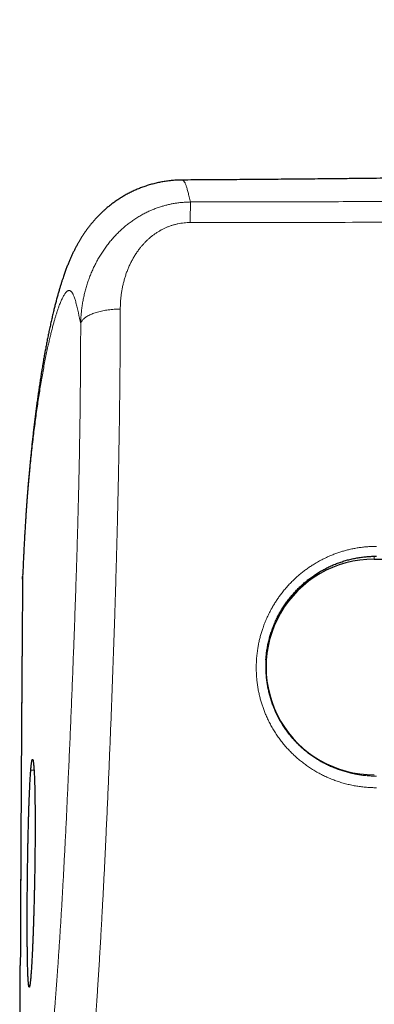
# Model space of a CAD drawing. Header units: millimetres. Extents: x 8 to 769, y 12 to 448.
# Tile 26 of 53: x 291 to 309, y 396 to 448. Entities that reach past the tile are written whole.
import ezdxf

# ---------------------------------------------------------------- set-up
doc = ezdxf.new("R2010")
doc.units = ezdxf.units.MM

msp = doc.modelspace()

# ---------------------------------------------------------------- linework, layer by layer
at = {"color": 252, "linetype": 'Continuous', "lineweight": 0}
for p, q in [((309.447, 419.718), (309.447, 419.875)), ((303.742, 414.081), (303.751, 414.089)), ((291.541, 408.613), (291.371, 408.613))]:
    msp.add_line(p, q, dxfattribs=at)
at = {"color": 7, "linetype": 'Continuous', "lineweight": 30}
for p, q in [((309.447, 419.718), (338.447, 419.74)), ((290.944, 418.895), (290.945, 418.919)), ((290.945, 418.92), (290.945, 418.913)), ((290.945, 418.92), (290.945, 418.918)), ((303.745, 414.007), (303.751, 414.013)), ((303.751, 414.404), (303.751, 414.389)), ((303.751, 414.389), (303.751, 414.04))]:
    msp.add_line(p, q, dxfattribs=at)
at = {"color": 252, "linetype": 'Continuous', "lineweight": 0, "flags": 128}
msp.add_lwpolyline([(296.082, 432.891), (296.002, 432.89), (295.922, 432.889), (295.843, 432.886), (295.763, 432.881), (295.684, 432.876), (295.606, 432.869), (295.529, 432.861), (295.452, 432.852), (295.376, 432.842), (295.301, 432.831), (295.228, 432.818), (295.155, 432.804), (295.085, 432.79), (295.015, 432.774), (294.947, 432.757), (294.881, 432.739), (294.816, 432.72), (294.753, 432.7), (294.693, 432.679), (294.634, 432.658), (294.577, 432.635), (294.523, 432.611), (294.471, 432.587), (294.421, 432.562), (294.374, 432.536), (294.329, 432.509), (294.287, 432.482), (294.247, 432.454), (294.21, 432.426), (294.176, 432.397), (294.144, 432.367), (294.115, 432.337), (294.09, 432.307), (294.067, 432.276), (294.047, 432.245), (294.03, 432.213), (294.016, 432.182), (294.005, 432.15), (293.997, 432.118)], dxfattribs=at)
at = {"color": 7, "linetype": 'Continuous', "lineweight": 30, "flags": 128}
msp.add_lwpolyline([(290.938, 418.67), (290.938, 418.67), (290.938, 418.67)], dxfattribs=at)
at = {"color": 252, "linetype": 'Continuous', "lineweight": 0}
for centre, radius, start, end in [((352.817, 437.492), 53.051, 178.8734, 180.0415), ((290.94, 418.67), 0.00223, 180.8648, 208.7628)]:
    msp.add_arc(centre, radius, start, end, dxfattribs=at)
at = {"color": 7, "linetype": 'Continuous', "lineweight": 30}
for centre, radius, start, end in [((309.434, 414.04), 5.678, 89.8672, 270.2205), ((309.519, 414.282), 5.781, 181.0634, 184.2182)]:
    msp.add_arc(centre, radius, start, end, dxfattribs=at)
for points, knots in [([(388.614, 448.139), (388.491, 448.138), (388.249, 448.138), (387.89, 448.137), (387.538, 448.134), (387.193, 448.131), (386.856, 448.126), (386.507, 448.121), (386.146, 448.114), (385.776, 448.106), (385.414, 448.096), (385.06, 448.086), (384.712, 448.075), (384.371, 448.063), (384.039, 448.051), (383.716, 448.037), (383.401, 448.023), (383.095, 448.009), (382.782, 447.993), (382.462, 447.976), (382.137, 447.958), (381.822, 447.939), (381.518, 447.92), (381.225, 447.901), (380.947, 447.882), (380.684, 447.863), (380.435, 447.845), (380.195, 447.826), (379.964, 447.808), (379.739, 447.79), (379.521, 447.771), (379.309, 447.753), (379.106, 447.735), (378.912, 447.718), (378.726, 447.701), (378.549, 447.684), (378.376, 447.667), (378.206, 447.651), (378.041, 447.634), (377.884, 447.618), (377.734, 447.603), (377.561, 447.585), (377.364, 447.564), (377.147, 447.54), (376.94, 447.517), (376.744, 447.495), (376.595, 447.477), (376.489, 447.465), (376.426, 447.458), (376.367, 447.451), (376.317, 447.445), (376.277, 447.44), (376.247, 447.436), (376.227, 447.434), (376.21, 447.432), (376.193, 447.43), (376.171, 447.427), (376.141, 447.423), (376.099, 447.418), (376.045, 447.412), (375.983, 447.404), (375.911, 447.395), (375.83, 447.385), (375.74, 447.374), (375.642, 447.362), (375.532, 447.348), (375.412, 447.332), (375.28, 447.315), (375.139, 447.296), (374.988, 447.276), (374.827, 447.255), (374.666, 447.233), (374.505, 447.21), (374.346, 447.188), (374.179, 447.164), (374.006, 447.14), (373.771, 447.105), (373.479, 447.062), (373.112, 447.006), (372.731, 446.947), (372.335, 446.883), (371.938, 446.818), (371.539, 446.75), (371.14, 446.681), (370.75, 446.612), (370.367, 446.543), (369.969, 446.469), (369.558, 446.392), (369.134, 446.31), (368.775, 446.239), (368.479, 446.18), (368.245, 446.133), (368.018, 446.086), (367.798, 446.041), (367.586, 445.997), (367.383, 445.954), (367.19, 445.913), (367.007, 445.874), (366.834, 445.837), (366.67, 445.802), (366.547, 445.775), (366.46, 445.756), (366.409, 445.745), (366.362, 445.735), (366.321, 445.725), (366.286, 445.718), (366.258, 445.712), (366.236, 445.707), (366.22, 445.703), (366.205, 445.7), (366.19, 445.697), (366.166, 445.691), (366.131, 445.684), (366.082, 445.673), (366.024, 445.66), (365.956, 445.645), (365.879, 445.628), (365.793, 445.609), (365.697, 445.587), (365.592, 445.564), (365.477, 445.538), (365.354, 445.51), (365.223, 445.48), (365.083, 445.448), (364.933, 445.414), (364.765, 445.375), (364.579, 445.332), (364.381, 445.286), (364.185, 445.24), (363.994, 445.196), (363.808, 445.152), (363.626, 445.109), (363.429, 445.061), (363.216, 445.011), (362.99, 444.956), (362.773, 444.904), (362.565, 444.853), (362.366, 444.805), (362.176, 444.758), (361.995, 444.714), (361.844, 444.676), (361.719, 444.646), (361.619, 444.621), (361.523, 444.597), (361.43, 444.574), (361.338, 444.551), (361.243, 444.528), (361.142, 444.502), (361.031, 444.475), (360.912, 444.445), (360.783, 444.413), (360.645, 444.378), (360.503, 444.342), (360.356, 444.305), (360.205, 444.267), (360.047, 444.227), (359.88, 444.185), (359.706, 444.141), (359.56, 444.104), (359.447, 444.075), (359.369, 444.055), (359.294, 444.036), (359.225, 444.018), (359.162, 444.002), (359.106, 443.988), (359.055, 443.975), (359.01, 443.964), (358.971, 443.954), (358.938, 443.945), (358.911, 443.938), (358.888, 443.932), (358.866, 443.927), (358.839, 443.92), (358.807, 443.912), (358.768, 443.902), (358.724, 443.89), (358.673, 443.877), (358.616, 443.863), (358.552, 443.846), (358.48, 443.828), (358.399, 443.807), (358.31, 443.784), (358.213, 443.76), (358.109, 443.733), (357.997, 443.704), (357.856, 443.668), (357.688, 443.625), (357.497, 443.576), (357.29, 443.523), (357.066, 443.466), (356.826, 443.405), (356.593, 443.345), (356.353, 443.284), (356.106, 443.221), (355.853, 443.157), (355.61, 443.096), (355.375, 443.037), (355.15, 442.981), (354.957, 442.932), (354.794, 442.892), (354.663, 442.859), (354.538, 442.829), (354.422, 442.8), (354.314, 442.773), (354.214, 442.749), (354.123, 442.726), (354.039, 442.706), (353.962, 442.687), (353.893, 442.67), (353.832, 442.656), (353.778, 442.643), (353.737, 442.632), (353.706, 442.625), (353.684, 442.62), (353.66, 442.614), (353.63, 442.607), (353.591, 442.597), (353.544, 442.586), (353.49, 442.573), (353.433, 442.559), (353.373, 442.545), (353.31, 442.53), (353.246, 442.514), (353.179, 442.498), (353.084, 442.476), (352.958, 442.446), (352.798, 442.408), (352.635, 442.37), (352.471, 442.331), (352.306, 442.293), (352.137, 442.254), (351.965, 442.214), (351.79, 442.174), (351.568, 442.124), (351.298, 442.064), (350.978, 441.993), (350.649, 441.921), (350.383, 441.864), (350.187, 441.823), (350.067, 441.797), (349.958, 441.775), (349.86, 441.754), (349.777, 441.737), (349.708, 441.723), (349.652, 441.711), (349.603, 441.701), (349.563, 441.693), (349.531, 441.686), (349.507, 441.682), (349.487, 441.678), (349.466, 441.673), (349.438, 441.668), (349.403, 441.661), (349.36, 441.652), (349.309, 441.642), (349.252, 441.63), (349.193, 441.618), (349.133, 441.606), (349.073, 441.594), (349.013, 441.583), (348.846, 441.55), (348.66, 441.514), (348.457, 441.475), (348.342, 441.453), (348.227, 441.431), (348.109, 441.409), (347.987, 441.387), (347.852, 441.362), (347.704, 441.335), (347.541, 441.306), (347.368, 441.275), (347.185, 441.243), (346.992, 441.21), (346.79, 441.176), (346.609, 441.146), (346.453, 441.121), (346.33, 441.101), (346.212, 441.082), (346.101, 441.065), (345.998, 441.049), (345.91, 441.035), (345.835, 441.023), (345.772, 441.014), (345.713, 441.005), (345.666, 440.998), (345.63, 440.993), (345.606, 440.989), (345.59, 440.986), (345.579, 440.985), (345.571, 440.984), (345.559, 440.982), (345.541, 440.979), (345.517, 440.976), (345.492, 440.972), (345.464, 440.968), (345.429, 440.963), (345.382, 440.956), (345.323, 440.947), (345.252, 440.937), (345.174, 440.926), (345.089, 440.914), (344.998, 440.901), (344.898, 440.887), (344.79, 440.873), (344.674, 440.857), (344.55, 440.84), (344.418, 440.823), (344.278, 440.805), (344.122, 440.785), (343.949, 440.764), (343.759, 440.741), (343.558, 440.717), (343.345, 440.693), (343.124, 440.668), (342.893, 440.643), (342.653, 440.618), (342.403, 440.593), (342.141, 440.567), (341.866, 440.541), (341.579, 440.515), (341.281, 440.489), (340.972, 440.463), (340.653, 440.438), (340.322, 440.413), (339.99, 440.389), (339.655, 440.367), (339.32, 440.345), (338.974, 440.324), (338.62, 440.304), (338.257, 440.284), (337.892, 440.266), (337.526, 440.249), (337.159, 440.233), (336.784, 440.217), (336.401, 440.203), (335.995, 440.188), (335.564, 440.174), (335.109, 440.16), (334.645, 440.148), (334.17, 440.136), (333.687, 440.125), (333.194, 440.115), (332.691, 440.105), (332.18, 440.096), (331.659, 440.088), (331.129, 440.08), (330.59, 440.072), (330.042, 440.064), (329.486, 440.055), (328.92, 440.047), (328.346, 440.039), (327.753, 440.03), (327.142, 440.021), (326.511, 440.011), (325.871, 440.002), (325.221, 439.992), (324.561, 439.982), (323.912, 439.972), (323.275, 439.963), (322.65, 439.954), (322.017, 439.944), (321.375, 439.935), (320.724, 439.925), (320.078, 439.916), (319.436, 439.907), (318.798, 439.898), (318.152, 439.889), (317.498, 439.88), (316.835, 439.87), (316.164, 439.861), (315.485, 439.852), (314.796, 439.843), (314.099, 439.834), (313.396, 439.825), (312.689, 439.816), (311.976, 439.808), (311.255, 439.799), (310.519, 439.791), (309.768, 439.782), (309.003, 439.774), (308.227, 439.765), (307.44, 439.757), (306.699, 439.75), (306.007, 439.743), (305.365, 439.737), (304.715, 439.731), (304.057, 439.726), (303.391, 439.72), (302.718, 439.715), (302.036, 439.71), (301.346, 439.705), (300.648, 439.7), (299.975, 439.696), (299.534, 439.693), (299.329, 439.692)], [0, 0, 0, 0, 0.003997, 0.00791, 0.011741, 0.015491, 0.019162, 0.022757, 0.026897, 0.030934, 0.034871, 0.03871, 0.042528, 0.046249, 0.049873, 0.053404, 0.056842, 0.06019, 0.063448, 0.067139, 0.070713, 0.074171, 0.077515, 0.080748, 0.08387, 0.086715, 0.089463, 0.092118, 0.094678, 0.097146, 0.099599, 0.101954, 0.104214, 0.106377, 0.108445, 0.110419, 0.112298, 0.114258, 0.116105, 0.117841, 0.119508, 0.121131, 0.12368, 0.126114, 0.128435, 0.130642, 0.132737, 0.133477, 0.134202, 0.134888, 0.135458, 0.135909, 0.13624, 0.136453, 0.136607, 0.136798, 0.13704, 0.137333, 0.137836, 0.138441, 0.139148, 0.139957, 0.140869, 0.141882, 0.142996, 0.144212, 0.145594, 0.147087, 0.148691, 0.150405, 0.152229, 0.154164, 0.155905, 0.157727, 0.159629, 0.161611, 0.163666, 0.167697, 0.171673, 0.176336, 0.180922, 0.185433, 0.190185, 0.194853, 0.199438, 0.203941, 0.208362, 0.21351, 0.218544, 0.223466, 0.226314, 0.229124, 0.231853, 0.234471, 0.237027, 0.239467, 0.241789, 0.243994, 0.246082, 0.248052, 0.249903, 0.250552, 0.251183, 0.25176, 0.252259, 0.252681, 0.253024, 0.253277, 0.25346, 0.253616, 0.253802, 0.254018, 0.254493, 0.255081, 0.255781, 0.256596, 0.257524, 0.258565, 0.259721, 0.260991, 0.262375, 0.263873, 0.265457, 0.267151, 0.268958, 0.270876, 0.273278, 0.275713, 0.27809, 0.280411, 0.282673, 0.284879, 0.287026, 0.289885, 0.292633, 0.29527, 0.297797, 0.300212, 0.302515, 0.304705, 0.306783, 0.30803, 0.309233, 0.310391, 0.311504, 0.312611, 0.313725, 0.314951, 0.31629, 0.317741, 0.319306, 0.320984, 0.322777, 0.32452, 0.32636, 0.328298, 0.330333, 0.332466, 0.334698, 0.335664, 0.336642, 0.337561, 0.338404, 0.339172, 0.339864, 0.34048, 0.34102, 0.341504, 0.341905, 0.342221, 0.342482, 0.342747, 0.343019, 0.343446, 0.343902, 0.344433, 0.345043, 0.345731, 0.346499, 0.347344, 0.348326, 0.349396, 0.350555, 0.351803, 0.35314, 0.354567, 0.356886, 0.359165, 0.361401, 0.364329, 0.367179, 0.369951, 0.372645, 0.375748, 0.378737, 0.381614, 0.384375, 0.387023, 0.389555, 0.391186, 0.392729, 0.394181, 0.395541, 0.39681, 0.397966, 0.399034, 0.400013, 0.400903, 0.401704, 0.402417, 0.403041, 0.403576, 0.403866, 0.404116, 0.40435, 0.404691, 0.40516, 0.4057, 0.406337, 0.407009, 0.407704, 0.408424, 0.409167, 0.409935, 0.410726, 0.412462, 0.414303, 0.416249, 0.418075, 0.419976, 0.421914, 0.423883, 0.425885, 0.427919, 0.431459, 0.435092, 0.438816, 0.442632, 0.444108, 0.445458, 0.446683, 0.447784, 0.44876, 0.449478, 0.450109, 0.450654, 0.451113, 0.45148, 0.451736, 0.451907, 0.452146, 0.452455, 0.452833, 0.453327, 0.453904, 0.454558, 0.455228, 0.455898, 0.45657, 0.457242, 0.457916, 0.462176, 0.463451, 0.46473, 0.466013, 0.467302, 0.468652, 0.470089, 0.471791, 0.473602, 0.47552, 0.477546, 0.479679, 0.481919, 0.484265, 0.485682, 0.487063, 0.488361, 0.489579, 0.490715, 0.49177, 0.492509, 0.493201, 0.493849, 0.494442, 0.494767, 0.495027, 0.495221, 0.495324, 0.495389, 0.495467, 0.495721, 0.495986, 0.496262, 0.49655, 0.496897, 0.49744, 0.498106, 0.498894, 0.499806, 0.500726, 0.501745, 0.502861, 0.504075, 0.505386, 0.506767, 0.508242, 0.509808, 0.511467, 0.51347, 0.515592, 0.517831, 0.520188, 0.522662, 0.525204, 0.527858, 0.530623, 0.533498, 0.536546, 0.539708, 0.542983, 0.546372, 0.549874, 0.553489, 0.557217, 0.560789, 0.564459, 0.568226, 0.572091, 0.576052, 0.58011, 0.584024, 0.588024, 0.59211, 0.596281, 0.600538, 0.605389, 0.610345, 0.615407, 0.620573, 0.625843, 0.631216, 0.636691, 0.642268, 0.647945, 0.653721, 0.659595, 0.665566, 0.671633, 0.677796, 0.684054, 0.690409, 0.697169, 0.704036, 0.711009, 0.718089, 0.725277, 0.732573, 0.739287, 0.746091, 0.752988, 0.759977, 0.76706, 0.774238, 0.781095, 0.788038, 0.795069, 0.80219, 0.809402, 0.816707, 0.824105, 0.8316, 0.839192, 0.846885, 0.854539, 0.862293, 0.87015, 0.878111, 0.886328, 0.894658, 0.903105, 0.911672, 0.920362, 0.927277, 0.934272, 0.941349, 0.948508, 0.955751, 0.963081, 0.9705, 0.978009, 0.985611, 0.993307, 1, 1, 1, 1]), ([(299.332, 439.692), (299.331, 439.692), (299.288, 439.692), (299.203, 439.69), (299.077, 439.685), (298.951, 439.678), (298.826, 439.668), (298.701, 439.656), (298.576, 439.641), (298.452, 439.623), (298.329, 439.603), (298.207, 439.581), (298.085, 439.556), (297.964, 439.529), (297.844, 439.499), (297.724, 439.467), (297.606, 439.433), (297.489, 439.397), (297.373, 439.358), (297.258, 439.317), (297.145, 439.274), (297.033, 439.229), (296.922, 439.183), (296.813, 439.134), (296.705, 439.083), (296.599, 439.031), (296.495, 438.977), (296.393, 438.922), (296.292, 438.865), (296.194, 438.807), (296.097, 438.747), (296.002, 438.687), (295.91, 438.625), (295.819, 438.562), (295.731, 438.499), (295.644, 438.435), (295.561, 438.37), (295.479, 438.305), (295.399, 438.239), (295.328, 438.179), (295.266, 438.124), (295.212, 438.076), (295.153, 438.022), (295.089, 437.962), (295.02, 437.895), (294.953, 437.828), (294.888, 437.761), (294.825, 437.694), (294.764, 437.627), (294.705, 437.561), (294.647, 437.494), (294.591, 437.428), (294.536, 437.362), (294.483, 437.296), (294.432, 437.231), (294.382, 437.165), (294.333, 437.1), (294.286, 437.035), (294.24, 436.97), (294.195, 436.905), (294.151, 436.841), (294.108, 436.776), (294.066, 436.712), (294.026, 436.647), (293.986, 436.582), (293.946, 436.517), (293.91, 436.456), (293.877, 436.399), (293.843, 436.339), (293.805, 436.271), (293.765, 436.196), (293.725, 436.121), (293.685, 436.044), (293.646, 435.967), (293.608, 435.889), (293.57, 435.81), (293.532, 435.729), (293.495, 435.647), (293.458, 435.564), (293.421, 435.479), (293.384, 435.393), (293.348, 435.304), (293.311, 435.213), (293.275, 435.119), (293.238, 435.023), (293.201, 434.924), (293.163, 434.821), (293.126, 434.715), (293.088, 434.605), (293.045, 434.478), (292.998, 434.335), (292.947, 434.174), (292.895, 434.001), (292.84, 433.817), (292.784, 433.618), (292.726, 433.406), (292.669, 433.19), (292.614, 432.973), (292.558, 432.747), (292.501, 432.504), (292.442, 432.246), (292.384, 431.984), (292.329, 431.727), (292.277, 431.473), (292.227, 431.223), (292.178, 430.966), (292.129, 430.709), (292.082, 430.448), (292.036, 430.184), (291.99, 429.918), (291.945, 429.648), (291.901, 429.375), (291.858, 429.098), (291.816, 428.817), (291.774, 428.533), (291.734, 428.25), (291.695, 427.969), (291.658, 427.691), (291.622, 427.412), (291.587, 427.132), (291.552, 426.851), (291.519, 426.569), (291.487, 426.286), (291.455, 426.002), (291.425, 425.717), (291.395, 425.431), (291.368, 425.161), (291.342, 424.901), (291.318, 424.649), (291.295, 424.389), (291.271, 424.127), (291.249, 423.867), (291.228, 423.61), (291.208, 423.369), (291.19, 423.141), (291.173, 422.916), (291.156, 422.678), (291.138, 422.43), (291.121, 422.181), (291.105, 421.93), (291.089, 421.679), (291.073, 421.425), (291.058, 421.172), (291.043, 420.909), (291.027, 420.63), (291.013, 420.36), (291, 420.113), (290.987, 419.833), (290.973, 419.547), (290.961, 419.284), (290.953, 419.118), (290.948, 419.006), (290.946, 418.945), (290.945, 418.918)], [0, 0, 0, 0, 0.000063, 0.002282, 0.0045, 0.006716, 0.00893, 0.011142, 0.013353, 0.015562, 0.01777, 0.019975, 0.022179, 0.024381, 0.026581, 0.028778, 0.030973, 0.033165, 0.035355, 0.037541, 0.039724, 0.041903, 0.044078, 0.046249, 0.048415, 0.050576, 0.05273, 0.054879, 0.05702, 0.059154, 0.061281, 0.063399, 0.065508, 0.067608, 0.069698, 0.071778, 0.073849, 0.07591, 0.07796, 0.080001, 0.081533, 0.083019, 0.084452, 0.086504, 0.088546, 0.090585, 0.092624, 0.094663, 0.096705, 0.09875, 0.100801, 0.102859, 0.104928, 0.10701, 0.109106, 0.111221, 0.113356, 0.115514, 0.1177, 0.119915, 0.122163, 0.124448, 0.126773, 0.129143, 0.131561, 0.134031, 0.136559, 0.138748, 0.140855, 0.143951, 0.147109, 0.150354, 0.153693, 0.157132, 0.16068, 0.164345, 0.168136, 0.172063, 0.176137, 0.180369, 0.184772, 0.18936, 0.194149, 0.199154, 0.204394, 0.209887, 0.215656, 0.221721, 0.228106, 0.234911, 0.243858, 0.253361, 0.26357, 0.274554, 0.28638, 0.299097, 0.312727, 0.325109, 0.337885, 0.352864, 0.367961, 0.383174, 0.398511, 0.41225, 0.426785, 0.441134, 0.455497, 0.469884, 0.484303, 0.498765, 0.51328, 0.527856, 0.542502, 0.55723, 0.572046, 0.586836, 0.601009, 0.615107, 0.629131, 0.643082, 0.656962, 0.670772, 0.684513, 0.698186, 0.711792, 0.725333, 0.738809, 0.749937, 0.761583, 0.773697, 0.785571, 0.797218, 0.808653, 0.819888, 0.829022, 0.838485, 0.849023, 0.859517, 0.869964, 0.880367, 0.890725, 0.90104, 0.911312, 0.921402, 0.932609, 0.944573, 0.953313, 0.961697, 0.977253, 0.986634, 0.992544, 0.996807, 1, 1, 1, 1]), ([(303.751, 414.418), (303.752, 414.443), (303.756, 414.51), (303.766, 414.616), (303.779, 414.738), (303.795, 414.859), (303.813, 414.981), (303.835, 415.101), (303.858, 415.222), (303.885, 415.343), (303.913, 415.462), (303.945, 415.581), (303.979, 415.7), (304.015, 415.817), (304.054, 415.935), (304.096, 416.051), (304.14, 416.167), (304.186, 416.283), (304.235, 416.397), (304.286, 416.509), (304.34, 416.62), (304.395, 416.73), (304.453, 416.838), (304.513, 416.946), (304.576, 417.053), (304.641, 417.158), (304.709, 417.262), (304.778, 417.365), (304.85, 417.466), (304.924, 417.566), (305, 417.664), (305.078, 417.761), (305.158, 417.855), (305.24, 417.948), (305.324, 418.039), (305.41, 418.129), (305.498, 418.216), (305.587, 418.302), (305.678, 418.386), (305.771, 418.467), (305.866, 418.547), (305.962, 418.625), (306.061, 418.701), (306.161, 418.775), (306.263, 418.847), (306.366, 418.916), (306.47, 418.984), (306.576, 419.049), (306.683, 419.112), (306.791, 419.172), (306.901, 419.23), (307.011, 419.285), (307.123, 419.339), (307.236, 419.389), (307.35, 419.438), (307.464, 419.484), (307.58, 419.528), (307.697, 419.569), (307.814, 419.607), (307.933, 419.643), (308.053, 419.677), (308.173, 419.708), (308.294, 419.737), (308.415, 419.763), (308.537, 419.786), (308.659, 419.807), (308.78, 419.824), (308.902, 419.84), (309.025, 419.852), (309.147, 419.862), (309.271, 419.87), (309.395, 419.875), (309.492, 419.877), (309.549, 419.877), (309.563, 419.877)], [0, 0, 0, 0, 0.008751, 0.022755, 0.036747, 0.050738, 0.064738, 0.078754, 0.092798, 0.106879, 0.120993, 0.135017, 0.148998, 0.163051, 0.177158, 0.191302, 0.205465, 0.219629, 0.23377, 0.24787, 0.26191, 0.275879, 0.289842, 0.303946, 0.318044, 0.332147, 0.346264, 0.360397, 0.374503, 0.388632, 0.402803, 0.416967, 0.431069, 0.44511, 0.459258, 0.473387, 0.487488, 0.501571, 0.515647, 0.529726, 0.543816, 0.557925, 0.572066, 0.586247, 0.600458, 0.614571, 0.628716, 0.64289, 0.657037, 0.671104, 0.685131, 0.699227, 0.713312, 0.727396, 0.741489, 0.75559, 0.769634, 0.783692, 0.797792, 0.811922, 0.826071, 0.840225, 0.854371, 0.868494, 0.882583, 0.896627, 0.910616, 0.924576, 0.938565, 0.952606, 0.966687, 0.980794, 0.994916, 1, 1, 1, 1]), ([(290.938, 418.67), (290.938, 418.644), (290.935, 418.277), (290.929, 417.549), (290.921, 416.482), (290.912, 415.368), (290.904, 414.227), (290.896, 413.062), (290.888, 411.9), (290.88, 410.741), (290.873, 409.585), (290.866, 408.431), (290.86, 407.281), (290.853, 406.134), (290.847, 404.989), (290.842, 403.848), (290.836, 402.709), (290.831, 401.573), (290.826, 400.44), (290.821, 399.355), (290.819, 398.649), (290.817, 398.32)], [0, 0, 0, 0, 0.0038, 0.054094, 0.107462, 0.161043, 0.21844, 0.27569, 0.332792, 0.389746, 0.446553, 0.503215, 0.559733, 0.616107, 0.67234, 0.728431, 0.784382, 0.840198, 0.895879, 0.951421, 1, 1, 1, 1]), ([(290.942, 418.848), (290.942, 418.836), (290.94, 418.78), (290.938, 418.72), (290.938, 418.672), (290.938, 418.67)], [0, 0, 0, 0, 0.1926278, 0.9561522, 1, 1, 1, 1]), ([(290.938, 418.67), (290.938, 418.703), (290.939, 418.746), (290.94, 418.789), (290.941, 418.799)], [0, 0, 0, 0, 0.769332, 1, 1, 1, 1]), ([(303.751, 414.418), (303.748, 414.368), (303.74, 414.246), (303.739, 414.123), (303.739, 414.05)], [0, 0, 0, 0, 0.4077067, 1, 1, 1, 1]), ([(303.739, 414.05), (303.739, 413.97), (303.74, 413.843), (303.749, 413.717), (303.752, 413.67)], [0, 0, 0, 0, 0.629475, 1, 1, 1, 1]), ([(291.371, 408.613), (291.374, 408.646), (291.38, 408.713), (291.388, 408.802), (291.397, 408.883), (291.405, 408.954), (291.414, 409.016), (291.423, 409.069), (291.432, 409.111), (291.44, 409.143), (291.449, 409.164), (291.458, 409.174), (291.466, 409.175), (291.474, 409.165), (291.483, 409.144), (291.491, 409.112), (291.499, 409.069), (291.507, 409.016), (291.514, 408.952), (291.521, 408.88), (291.528, 408.798), (291.535, 408.705), (291.541, 408.601), (291.548, 408.486), (291.554, 408.362), (291.559, 408.229), (291.564, 408.089), (291.569, 407.941), (291.574, 407.786), (291.578, 407.621), (291.582, 407.446), (291.585, 407.262), (291.588, 407.07), (291.59, 406.873), (291.593, 406.671), (291.594, 406.466), (291.595, 406.254), (291.596, 406.036), (291.597, 405.81), (291.597, 405.577), (291.596, 405.34), (291.595, 405.101), (291.594, 404.861), (291.592, 404.62), (291.59, 404.377), (291.588, 404.129), (291.585, 403.878), (291.581, 403.622), (291.577, 403.366), (291.573, 403.112), (291.568, 402.861), (291.564, 402.612), (291.558, 402.364), (291.553, 402.116), (291.547, 401.867), (291.541, 401.618), (291.534, 401.371), (291.527, 401.131), (291.52, 400.896), (291.513, 400.667), (291.506, 400.443), (291.498, 400.221), (291.49, 400.003), (291.482, 399.788), (291.473, 399.579), (291.465, 399.379), (291.456, 399.187), (291.448, 399.004), (291.439, 398.828), (291.43, 398.658), (291.422, 398.495), (291.413, 398.338), (291.404, 398.191), (291.395, 398.058), (291.387, 397.939), (291.379, 397.833), (291.374, 397.768), (291.371, 397.736)], [0, 0, 0, 0, 0.012975, 0.025961, 0.038946, 0.051921, 0.065257, 0.078605, 0.091953, 0.105289, 0.118526, 0.131775, 0.145023, 0.15826, 0.171881, 0.185515, 0.199149, 0.212771, 0.226005, 0.23925, 0.252495, 0.265729, 0.279348, 0.292979, 0.30661, 0.320229, 0.333454, 0.346691, 0.359928, 0.373153, 0.386763, 0.400386, 0.414008, 0.427618, 0.440834, 0.454061, 0.467288, 0.480504, 0.494104, 0.507716, 0.521329, 0.534928, 0.548139, 0.561361, 0.574583, 0.587793, 0.601387, 0.614994, 0.6286, 0.642194, 0.655407, 0.668632, 0.681856, 0.695069, 0.708665, 0.722274, 0.735883, 0.749479, 0.762701, 0.775934, 0.789167, 0.802388, 0.815993, 0.829611, 0.843228, 0.856834, 0.870065, 0.883307, 0.89655, 0.909781, 0.923396, 0.937024, 0.950651, 0.964267, 0.976176, 0.98809, 1, 1, 1, 1]), ([(291.371, 397.736), (291.369, 397.705), (291.363, 397.643), (291.356, 397.56), (291.348, 397.484), (291.34, 397.416), (291.333, 397.357), (291.325, 397.303), (291.318, 397.258), (291.31, 397.22), (291.302, 397.194), (291.294, 397.178), (291.287, 397.172), (291.28, 397.178), (291.273, 397.193), (291.266, 397.219), (291.259, 397.256), (291.253, 397.303), (291.247, 397.362), (291.241, 397.431), (291.235, 397.51), (291.23, 397.599), (291.225, 397.696), (291.22, 397.802), (291.215, 397.919), (291.211, 398.047), (291.207, 398.185), (291.203, 398.332), (291.2, 398.487), (291.197, 398.648), (291.194, 398.816), (291.191, 398.991), (291.189, 399.176), (291.187, 399.369), (291.185, 399.571), (291.184, 399.779), (291.183, 399.992), (291.182, 400.208), (291.182, 400.428), (291.182, 400.652), (291.182, 400.882), (291.182, 401.119), (291.183, 401.362), (291.184, 401.608), (291.186, 401.855), (291.187, 402.102), (291.189, 402.348), (291.192, 402.596), (291.194, 402.847), (291.197, 403.101), (291.2, 403.357), (291.204, 403.614), (291.208, 403.867), (291.212, 404.116), (291.216, 404.361), (291.22, 404.605), (291.225, 404.848), (291.23, 405.09), (291.236, 405.332), (291.242, 405.569), (291.248, 405.8), (291.254, 406.024), (291.26, 406.241), (291.267, 406.453), (291.273, 406.661), (291.28, 406.864), (291.288, 407.063), (291.295, 407.255), (291.303, 407.438), (291.311, 407.611), (291.319, 407.775), (291.327, 407.932), (291.335, 408.081), (291.344, 408.223), (291.352, 408.357), (291.361, 408.482), (291.367, 408.565), (291.371, 408.607), (291.371, 408.613)], [0, 0, 0, 0, 0.011945, 0.023906, 0.035876, 0.047846, 0.059807, 0.071752, 0.085175, 0.098615, 0.112062, 0.125503, 0.138926, 0.152152, 0.165389, 0.178627, 0.191853, 0.205463, 0.219085, 0.232708, 0.246318, 0.259544, 0.272781, 0.286019, 0.299245, 0.312855, 0.326478, 0.340101, 0.353711, 0.366933, 0.380166, 0.3934, 0.406621, 0.420227, 0.433846, 0.447464, 0.46107, 0.474288, 0.487517, 0.500747, 0.513964, 0.527566, 0.54118, 0.554795, 0.568397, 0.581613, 0.594842, 0.60807, 0.621287, 0.634887, 0.6485, 0.662113, 0.675714, 0.688932, 0.702162, 0.715393, 0.728611, 0.742213, 0.755828, 0.769443, 0.783045, 0.796268, 0.809503, 0.822737, 0.83596, 0.849567, 0.863186, 0.876805, 0.890412, 0.903642, 0.916882, 0.930123, 0.943353, 0.956966, 0.970591, 0.984217, 0.99783, 1, 1, 1, 1]), ([(290.786, 387.335), (290.787, 387.994), (290.79, 389.313), (290.795, 391.29), (290.8, 393.265), (290.806, 395.238), (290.812, 396.923), (290.816, 397.95), (290.817, 398.32)], [0, 0, 0, 0, 0.180197, 0.360161, 0.53996, 0.719591, 0.899058, 1, 1, 1, 1])]:
    msp.add_open_spline(points, degree=3, knots=knots, dxfattribs=at)
at = {"color": 252, "linetype": 'Continuous', "lineweight": 0}
for points, knots in [([(299.777, 438.535), (300.617, 438.535), (302.297, 438.535), (304.816, 438.54), (307.126, 438.549), (309.226, 438.562), (311.116, 438.578), (313.006, 438.599), (314.77, 438.623), (316.408, 438.65), (317.92, 438.68), (319.431, 438.714), (320.943, 438.752), (322.456, 438.795), (323.969, 438.843), (325.483, 438.896), (326.997, 438.954), (328.51, 439.017), (329.842, 439.077), (330.992, 439.132), (331.963, 439.18), (332.933, 439.23), (333.796, 439.275), (334.551, 439.317), (335.199, 439.353), (335.847, 439.389), (336.495, 439.427), (337.143, 439.465), (337.736, 439.5), (338.275, 439.533), (338.76, 439.563), (339.244, 439.594), (339.728, 439.625), (340.212, 439.656), (340.695, 439.688), (341.178, 439.72), (341.667, 439.753), (342.162, 439.787), (342.664, 439.822), (343.163, 439.857), (343.661, 439.893), (344.158, 439.928), (344.652, 439.964), (345.143, 440.001), (345.621, 440.036), (346.087, 440.071), (346.54, 440.105), (346.99, 440.139), (347.437, 440.173), (347.882, 440.206), (348.324, 440.24), (348.763, 440.273), (349.247, 440.31), (349.775, 440.35), (350.344, 440.393), (350.91, 440.436), (351.47, 440.478), (352.027, 440.52), (352.615, 440.565), (353.236, 440.611), (353.887, 440.66), (354.534, 440.708), (355.176, 440.756), (355.833, 440.805), (356.504, 440.855), (357.191, 440.906), (357.873, 440.958), (358.553, 441.01), (359.392, 441.074), (360.387, 441.152), (361.54, 441.245), (362.594, 441.331), (363.554, 441.411), (364.42, 441.482), (365.289, 441.554), (366.065, 441.619), (366.748, 441.675), (367.336, 441.723), (367.928, 441.77), (368.524, 441.818), (369.123, 441.865), (369.728, 441.911), (370.339, 441.957), (370.955, 442.003), (371.526, 442.044), (372.049, 442.08), (372.524, 442.113), (373.002, 442.144), (373.477, 442.175), (373.949, 442.205), (374.417, 442.233), (374.889, 442.261), (375.364, 442.288), (375.842, 442.314), (376.324, 442.34), (376.809, 442.364), (377.298, 442.388), (377.79, 442.411), (378.285, 442.432), (378.782, 442.453), (379.283, 442.473), (379.787, 442.492), (380.294, 442.51), (380.814, 442.527), (381.348, 442.543), (381.896, 442.558), (382.446, 442.573), (382.998, 442.585), (383.534, 442.597), (384.053, 442.607), (384.555, 442.615), (385.058, 442.622), (385.562, 442.629), (386.068, 442.634), (386.575, 442.638), (387.084, 442.642), (387.594, 442.644), (388.104, 442.646), (388.444, 442.646), (388.614, 442.646)], [0, 0, 0, 0, 0.026445, 0.052891, 0.079336, 0.09917, 0.119005, 0.138839, 0.158674, 0.174542, 0.190411, 0.20628, 0.222149, 0.238017, 0.253918, 0.26982, 0.285722, 0.301623, 0.317524, 0.327731, 0.337937, 0.348144, 0.35835, 0.365158, 0.371969, 0.378779, 0.385589, 0.392398, 0.399206, 0.404311, 0.409417, 0.414523, 0.419628, 0.424753, 0.429879, 0.435005, 0.440129, 0.44551, 0.450891, 0.456272, 0.461653, 0.467072, 0.472492, 0.477913, 0.483332, 0.488439, 0.493547, 0.498655, 0.503763, 0.508892, 0.514023, 0.519154, 0.524284, 0.531095, 0.537909, 0.544723, 0.551537, 0.558352, 0.565164, 0.573333, 0.581503, 0.589673, 0.597843, 0.606012, 0.614911, 0.62381, 0.63271, 0.64161, 0.650509, 0.665787, 0.681066, 0.696345, 0.707804, 0.719264, 0.730723, 0.742182, 0.749824, 0.757466, 0.765109, 0.772751, 0.780393, 0.788034, 0.795712, 0.803391, 0.811068, 0.816838, 0.822608, 0.828377, 0.834147, 0.839679, 0.845212, 0.850745, 0.856278, 0.86181, 0.867344, 0.872879, 0.878413, 0.883948, 0.889481, 0.895016, 0.900551, 0.906088, 0.911623, 0.917158, 0.923059, 0.928962, 0.934866, 0.940769, 0.946671, 0.951985, 0.957301, 0.962616, 0.967932, 0.973246, 0.978596, 0.983947, 0.989299, 0.99465, 1, 1, 1, 1]), ([(388.614, 441.315), (388.614, 441.315), (388.449, 441.315), (388.12, 441.315), (387.627, 441.314), (387.135, 441.312), (386.642, 441.31), (386.15, 441.307), (385.659, 441.304), (385.168, 441.299), (384.675, 441.295), (384.181, 441.289), (383.686, 441.283), (383.192, 441.275), (382.699, 441.268), (382.207, 441.259), (381.716, 441.25), (381.228, 441.24), (380.741, 441.229), (380.257, 441.217), (379.775, 441.205), (379.295, 441.192), (378.818, 441.179), (378.344, 441.164), (377.872, 441.149), (377.404, 441.133), (376.938, 441.116), (376.475, 441.099), (376.015, 441.081), (375.547, 441.062), (375.073, 441.042), (374.591, 441.02), (374.113, 440.998), (373.639, 440.975), (373.147, 440.951), (372.639, 440.924), (372.114, 440.895), (371.594, 440.866), (371.077, 440.836), (370.564, 440.805), (370.02, 440.771), (369.447, 440.734), (368.845, 440.694), (368.247, 440.653), (367.652, 440.611), (367.012, 440.564), (366.326, 440.513), (365.594, 440.457), (364.866, 440.4), (364.051, 440.335), (363.15, 440.261), (362.162, 440.179), (361.25, 440.102), (360.414, 440.03), (359.654, 439.965), (358.891, 439.899), (358.175, 439.838), (357.506, 439.78), (356.886, 439.726), (356.263, 439.673), (355.636, 439.619), (355.005, 439.564), (354.37, 439.51), (353.73, 439.455), (353.086, 439.4), (352.437, 439.344), (351.816, 439.291), (351.223, 439.241), (350.66, 439.194), (350.092, 439.146), (349.52, 439.098), (348.944, 439.051), (348.411, 439.007), (347.924, 438.968), (347.483, 438.932), (347.04, 438.897), (346.593, 438.861), (346.144, 438.826), (345.692, 438.791), (345.237, 438.756), (344.779, 438.722), (344.318, 438.687), (343.855, 438.653), (343.39, 438.619), (342.922, 438.586), (342.452, 438.553), (341.981, 438.52), (341.508, 438.488), (341.034, 438.457), (340.558, 438.426), (340.064, 438.394), (339.553, 438.362), (339.023, 438.329), (338.492, 438.297), (337.961, 438.266), (337.429, 438.235), (336.869, 438.204), (336.28, 438.172), (335.662, 438.139), (335.045, 438.108), (334.427, 438.077), (333.672, 438.041), (332.78, 438), (331.751, 437.955), (330.549, 437.905), (329.173, 437.853), (327.522, 437.795), (325.769, 437.739), (323.915, 437.687), (322.061, 437.641), (320.207, 437.6), (318.352, 437.566), (316.498, 437.537), (314.643, 437.513), (312.789, 437.494), (310.934, 437.479), (308.663, 437.465), (305.975, 437.456), (302.871, 437.452), (300.801, 437.453), (299.766, 437.453)], [0, 0, 0, 0, 0.0000006, 0.005191, 0.010382, 0.015573, 0.0207633, 0.0259541, 0.0311455, 0.0363369, 0.0415276, 0.0467998, 0.0520727, 0.0573456, 0.0626177, 0.0679023, 0.073188, 0.0784741, 0.0837598, 0.0890444, 0.0943287, 0.099614, 0.1048997, 0.1101851, 0.1154695, 0.120753, 0.1260374, 0.1313222, 0.1366067, 0.1418903, 0.1475336, 0.1531778, 0.1588223, 0.1644667, 0.1701101, 0.176488, 0.1828668, 0.1892462, 0.1956259, 0.2020052, 0.2083835, 0.2160334, 0.2236838, 0.2313345, 0.2389853, 0.2466355, 0.2561954, 0.2657554, 0.2753155, 0.2848756, 0.2979236, 0.3109717, 0.3240198, 0.3339773, 0.3439349, 0.3538924, 0.3638498, 0.371817, 0.3797846, 0.3877523, 0.3957197, 0.4036867, 0.4116561, 0.4196265, 0.4275969, 0.4355668, 0.4435359, 0.4502988, 0.4570635, 0.4638286, 0.4705934, 0.4773571, 0.4841195, 0.4891829, 0.4942475, 0.4993126, 0.5043775, 0.5094416, 0.5145045, 0.5195714, 0.5246401, 0.5297096, 0.5347792, 0.5398478, 0.5449146, 0.5499798, 0.5550463, 0.5601137, 0.5651814, 0.5702484, 0.5753139, 0.5809255, 0.586538, 0.5921513, 0.5977649, 0.6033782, 0.6089901, 0.6154998, 0.6220099, 0.6285204, 0.635031, 0.641541, 0.6523866, 0.6632325, 0.6740784, 0.6904071, 0.7067358, 0.7262591, 0.7457827, 0.7653066, 0.7848304, 0.8043538, 0.8238757, 0.8433977, 0.8629199, 0.8824422, 0.9019642, 0.9346428, 0.9673214, 1, 1, 1, 1]), ([(299.332, 439.691), (299.333, 439.692), (299.342, 439.693), (299.361, 439.688), (299.388, 439.676), (299.414, 439.655), (299.44, 439.625), (299.466, 439.586), (299.491, 439.538), (299.517, 439.48), (299.542, 439.412), (299.569, 439.334), (299.595, 439.246), (299.623, 439.15), (299.651, 439.044), (299.68, 438.928), (299.71, 438.805), (299.742, 438.674), (299.765, 438.581), (299.777, 438.535)], [0, 0, 0, 0, 0.0030736, 0.0640813, 0.1254485, 0.1868291, 0.2482132, 0.3095918, 0.3709575, 0.4336159, 0.4962896, 0.5589695, 0.6216452, 0.6843054, 0.7474347, 0.8105751, 0.8737218, 0.9368668, 1, 1, 1, 1]), ([(293.997, 432.118), (293.999, 432.2), (294.004, 432.366), (294.021, 432.612), (294.046, 432.859), (294.079, 433.104), (294.121, 433.35), (294.171, 433.596), (294.231, 433.843), (294.299, 434.088), (294.376, 434.33), (294.461, 434.567), (294.553, 434.798), (294.652, 435.025), (294.76, 435.247), (294.875, 435.466), (295, 435.683), (295.135, 435.898), (295.281, 436.109), (295.434, 436.315), (295.596, 436.515), (295.761, 436.703), (295.928, 436.878), (296.098, 437.042), (296.273, 437.2), (296.457, 437.352), (296.65, 437.497), (296.85, 437.636), (297.056, 437.766), (297.267, 437.886), (297.481, 437.996), (297.697, 438.096), (297.919, 438.186), (298.132, 438.262), (298.334, 438.325), (298.526, 438.377), (298.72, 438.422), (298.916, 438.459), (299.12, 438.491), (299.333, 438.514), (299.555, 438.53), (299.703, 438.533), (299.777, 438.535)], [0, 0, 0, 0, 0.026049, 0.052119, 0.078195, 0.104265, 0.130313, 0.1571, 0.18391, 0.210727, 0.237536, 0.264322, 0.290387, 0.316476, 0.342573, 0.36866, 0.394723, 0.421698, 0.448703, 0.475718, 0.502722, 0.529694, 0.554391, 0.579107, 0.603822, 0.628518, 0.653896, 0.679299, 0.7047, 0.730076, 0.754802, 0.779552, 0.804301, 0.829025, 0.849507, 0.870013, 0.890525, 0.91103, 0.931512, 0.954337, 0.977174, 1, 1, 1, 1]), ([(299.766, 437.453), (299.712, 437.452), (299.602, 437.451), (299.438, 437.437), (299.275, 437.416), (299.113, 437.387), (298.954, 437.349), (298.798, 437.304), (298.645, 437.25), (298.495, 437.19), (298.349, 437.122), (298.207, 437.047), (298.07, 436.967), (297.938, 436.88), (297.811, 436.789), (297.688, 436.692), (297.571, 436.591), (297.458, 436.485), (297.348, 436.373), (297.243, 436.256), (297.142, 436.136), (297.036, 435.999), (296.927, 435.845), (296.817, 435.671), (296.715, 435.493), (296.62, 435.31), (296.533, 435.122), (296.453, 434.929), (296.381, 434.733), (296.318, 434.535), (296.263, 434.336), (296.215, 434.135), (296.174, 433.933), (296.141, 433.728), (296.115, 433.521), (296.096, 433.312), (296.085, 433.102), (296.083, 432.961), (296.082, 432.891)], [0, 0, 0, 0, 0.023712, 0.047501, 0.071331, 0.095163, 0.118956, 0.14267, 0.166316, 0.190023, 0.213767, 0.237518, 0.261242, 0.284898, 0.308379, 0.331883, 0.35539, 0.378875, 0.403031, 0.427206, 0.451381, 0.47554, 0.507636, 0.539763, 0.571895, 0.603998, 0.636995, 0.670016, 0.70304, 0.736041, 0.768735, 0.801447, 0.834161, 0.866857, 0.900134, 0.933428, 0.966723, 1, 1, 1, 1]), ([(293.997, 432.118), (293.956, 432.311), (293.904, 432.552), (293.843, 432.838), (293.812, 432.975), (293.781, 433.105), (293.75, 433.228), (293.718, 433.341), (293.686, 433.444), (293.654, 433.537), (293.624, 433.614), (293.595, 433.677), (293.568, 433.727), (293.541, 433.771), (293.513, 433.806), (293.484, 433.836), (293.451, 433.859), (293.417, 433.873), (293.382, 433.876), (293.347, 433.869), (293.311, 433.853), (293.275, 433.827), (293.24, 433.793), (293.201, 433.749), (293.161, 433.694), (293.118, 433.627), (293.076, 433.552), (293.034, 433.47), (292.992, 433.381), (292.95, 433.286), (292.909, 433.185), (292.863, 433.067), (292.813, 432.931), (292.76, 432.773), (292.707, 432.609), (292.654, 432.437), (292.602, 432.258), (292.548, 432.061), (292.491, 431.845), (292.431, 431.609), (292.372, 431.365), (292.315, 431.114), (292.252, 430.831), (292.186, 430.516), (292.116, 430.164), (292.048, 429.804), (291.981, 429.436), (291.916, 429.06), (291.853, 428.677), (291.792, 428.286), (291.733, 427.887), (291.675, 427.481), (291.619, 427.068), (291.565, 426.648), (291.512, 426.221), (291.462, 425.786), (291.413, 425.344), (291.366, 424.894), (291.323, 424.466), (291.285, 424.061), (291.251, 423.681), (291.218, 423.294), (291.186, 422.901), (291.155, 422.487), (291.124, 422.052), (291.093, 421.594), (291.064, 421.126), (291.038, 420.68), (291.014, 420.257), (290.994, 419.86), (290.975, 419.461), (290.956, 419.062), (290.944, 418.8), (290.938, 418.669)], [0, 0, 0, 0, 0.031788, 0.039738, 0.047688, 0.055638, 0.063587, 0.071571, 0.079557, 0.087542, 0.095525, 0.102064, 0.108605, 0.115146, 0.121686, 0.128225, 0.136397, 0.14457, 0.152744, 0.160916, 0.169313, 0.177711, 0.186109, 0.194507, 0.204603, 0.2147, 0.224797, 0.234893, 0.245009, 0.255125, 0.265241, 0.275356, 0.288818, 0.30228, 0.315743, 0.329206, 0.342669, 0.356131, 0.372282, 0.388433, 0.404585, 0.420736, 0.436887, 0.457772, 0.478658, 0.499544, 0.520429, 0.541217, 0.562005, 0.582793, 0.60358, 0.624368, 0.645155, 0.665943, 0.68673, 0.707518, 0.728306, 0.749093, 0.769881, 0.786612, 0.803344, 0.820076, 0.836808, 0.853539, 0.871838, 0.890137, 0.908437, 0.926736, 0.941389, 0.956041, 0.970694, 0.985347, 1, 1, 1, 1]), ([(296.082, 432.891), (296.082, 432.71), (296.081, 432.349), (296.079, 431.803), (296.077, 431.254), (296.074, 430.703), (296.07, 430.147), (296.065, 429.587), (296.06, 429.023), (296.054, 428.456), (296.047, 427.886), (296.04, 427.337), (296.032, 426.808), (296.025, 426.302), (296.016, 425.793), (296.007, 425.282), (295.998, 424.77), (295.988, 424.257), (295.977, 423.741), (295.966, 423.225), (295.955, 422.708), (295.943, 422.189), (295.93, 421.67), (295.917, 421.151), (295.904, 420.631), (295.89, 420.11), (295.875, 419.578), (295.859, 419.034), (295.843, 418.479), (295.826, 417.924), (295.809, 417.369), (295.79, 416.781), (295.77, 416.16), (295.748, 415.506), (295.726, 414.853), (295.702, 414.201), (295.679, 413.549), (295.655, 412.898), (295.63, 412.249), (295.606, 411.6), (295.58, 410.953), (295.554, 410.307), (295.528, 409.662), (295.501, 409.02), (295.474, 408.378), (295.447, 407.739), (295.419, 407.102), (295.39, 406.467), (295.362, 405.835), (295.334, 405.247), (295.309, 404.702), (295.285, 404.2), (295.26, 403.7), (295.236, 403.202), (295.211, 402.707), (295.185, 402.214), (295.16, 401.726), (295.136, 401.274), (295.113, 400.858), (295.092, 400.476), (295.071, 400.098), (295.049, 399.724), (295.028, 399.353), (295.006, 398.986), (294.984, 398.623), (294.962, 398.264), (294.94, 397.909), (294.918, 397.559), (294.896, 397.214), (294.874, 396.873), (294.852, 396.537), (294.829, 396.205), (294.806, 395.87), (294.782, 395.53), (294.758, 395.188), (294.733, 394.851), (294.709, 394.52), (294.684, 394.193), (294.659, 393.871), (294.634, 393.551), (294.609, 393.239), (294.583, 392.932), (294.558, 392.632), (294.532, 392.318), (294.503, 391.992), (294.473, 391.655), (294.443, 391.326), (294.413, 391.004), (294.384, 390.69), (294.354, 390.383), (294.325, 390.082), (294.295, 389.787), (294.266, 389.499), (294.234, 389.183), (294.199, 388.842), (294.16, 388.477), (294.122, 388.119), (294.08, 387.727), (294.034, 387.301), (293.982, 386.841), (293.931, 386.386), (293.882, 385.934), (293.835, 385.484), (293.807, 385.184), (293.793, 385.034)], [0, 0, 0, 0, 0.0100366, 0.0200746, 0.0301127, 0.0401499, 0.0501859, 0.0602765, 0.0703694, 0.0804627, 0.0905548, 0.1006447, 0.1094836, 0.1183245, 0.1271659, 0.1360067, 0.1448455, 0.1536842, 0.1625248, 0.171366, 0.1802068, 0.1890457, 0.1978824, 0.2067205, 0.2155593, 0.2243977, 0.2332347, 0.2426547, 0.2520759, 0.2614976, 0.2709191, 0.2803394, 0.2914509, 0.3025643, 0.3136787, 0.3247932, 0.3359068, 0.3470184, 0.35813, 0.3692435, 0.3803579, 0.3914722, 0.4025854, 0.4136968, 0.4248119, 0.4359298, 0.4470489, 0.4581675, 0.4692844, 0.4803989, 0.4893633, 0.4983289, 0.5072943, 0.5162585, 0.5252646, 0.5342725, 0.54328, 0.5522857, 0.5595003, 0.5667166, 0.5739333, 0.5811494, 0.5883639, 0.5955796, 0.6027971, 0.6100153, 0.6172328, 0.6244484, 0.6316641, 0.6388817, 0.6460999, 0.6533175, 0.6605333, 0.6683795, 0.6762278, 0.6840771, 0.6919257, 0.6997721, 0.7077956, 0.7158214, 0.7238487, 0.7318762, 0.7399026, 0.7479265, 0.7575492, 0.7671738, 0.7767995, 0.7864248, 0.796048, 0.8056663, 0.8152855, 0.8249055, 0.8345254, 0.8441441, 0.8570401, 0.8699369, 0.8828341, 0.8957306, 0.9131082, 0.9304861, 0.9478645, 0.9652432, 0.9826219, 1, 1, 1, 1]), ([(291.729, 387.012), (291.751, 387.233), (291.795, 387.676), (291.857, 388.266), (291.912, 388.786), (291.961, 389.236), (292.006, 389.656), (292.048, 390.043), (292.086, 390.399), (292.125, 390.761), (292.162, 391.107), (292.196, 391.436), (292.229, 391.747), (292.261, 392.065), (292.294, 392.39), (292.325, 392.702), (292.355, 392.999), (292.382, 393.28), (292.409, 393.566), (292.436, 393.859), (292.464, 394.158), (292.492, 394.465), (292.519, 394.778), (292.547, 395.098), (292.575, 395.426), (292.603, 395.761), (292.631, 396.104), (292.657, 396.435), (292.682, 396.755), (292.706, 397.062), (292.729, 397.374), (292.752, 397.691), (292.777, 398.033), (292.803, 398.401), (292.83, 398.796), (292.857, 399.198), (292.884, 399.606), (292.911, 400.021), (292.937, 400.441), (292.963, 400.867), (292.989, 401.298), (293.015, 401.734), (293.04, 402.174), (293.065, 402.619), (293.09, 403.08), (293.116, 403.558), (293.142, 404.052), (293.168, 404.55), (293.194, 405.066), (293.221, 405.601), (293.248, 406.153), (293.274, 406.709), (293.3, 407.267), (293.326, 407.827), (293.354, 408.426), (293.382, 409.065), (293.412, 409.744), (293.442, 410.425), (293.471, 411.107), (293.499, 411.791), (293.527, 412.477), (293.555, 413.163), (293.582, 413.852), (293.609, 414.541), (293.634, 415.205), (293.658, 415.846), (293.68, 416.461), (293.702, 417.078), (293.723, 417.694), (293.744, 418.311), (293.764, 418.904), (293.782, 419.475), (293.799, 420.022), (293.816, 420.569), (293.831, 421.115), (293.847, 421.661), (293.861, 422.206), (293.875, 422.75), (293.889, 423.294), (293.901, 423.836), (293.913, 424.376), (293.924, 424.914), (293.934, 425.451), (293.943, 425.985), (293.952, 426.517), (293.959, 427.029), (293.965, 427.521), (293.971, 427.993), (293.976, 428.462), (293.98, 428.93), (293.984, 429.395), (293.988, 429.895), (293.991, 430.428), (293.994, 430.994), (293.996, 431.558), (293.997, 431.931), (293.997, 432.118)], [0, 0, 0, 0, 0.027077, 0.054153, 0.072205, 0.090257, 0.108309, 0.121851, 0.135393, 0.148935, 0.162476, 0.173367, 0.184259, 0.195152, 0.206043, 0.216933, 0.225693, 0.234455, 0.243217, 0.251977, 0.26074, 0.269504, 0.278268, 0.287031, 0.295796, 0.304563, 0.31333, 0.322095, 0.329496, 0.3369, 0.344304, 0.351708, 0.359109, 0.367876, 0.376646, 0.385416, 0.394183, 0.40295, 0.41172, 0.420489, 0.429256, 0.438021, 0.446788, 0.455556, 0.464321, 0.47382, 0.483321, 0.492822, 0.502321, 0.512696, 0.523073, 0.533452, 0.543831, 0.554209, 0.564585, 0.577029, 0.589475, 0.601922, 0.614369, 0.626814, 0.639257, 0.651701, 0.664146, 0.676591, 0.689034, 0.700113, 0.711196, 0.722279, 0.733361, 0.744443, 0.755522, 0.765351, 0.775182, 0.785013, 0.794843, 0.804672, 0.814504, 0.824339, 0.834175, 0.84401, 0.853842, 0.863676, 0.873512, 0.88335, 0.893186, 0.90302, 0.911872, 0.920726, 0.929581, 0.938436, 0.947291, 0.956143, 0.967106, 0.978071, 0.989036, 1, 1, 1, 1]), ([(309.565, 407.681), (309.479, 407.682), (309.306, 407.684), (309.047, 407.701), (308.788, 407.727), (308.529, 407.764), (308.269, 407.812), (308.009, 407.872), (307.752, 407.943), (307.501, 408.023), (307.256, 408.113), (307.017, 408.212), (306.782, 408.32), (306.551, 408.439), (306.322, 408.568), (306.097, 408.709), (305.878, 408.858), (305.667, 409.016), (305.464, 409.181), (305.269, 409.353), (305.082, 409.533), (304.9, 409.723), (304.725, 409.921), (304.557, 410.129), (304.398, 410.344), (304.249, 410.564), (304.11, 410.789), (303.982, 411.019), (303.862, 411.254), (303.76, 411.48), (303.671, 411.695), (303.596, 411.899), (303.528, 412.105), (303.466, 412.313), (303.41, 412.533), (303.359, 412.766), (303.316, 413.01), (303.282, 413.256), (303.258, 413.503), (303.243, 413.751), (303.238, 414.005), (303.243, 414.264), (303.26, 414.529), (303.287, 414.792), (303.323, 415.039), (303.365, 415.269), (303.412, 415.483), (303.467, 415.695), (303.528, 415.904), (303.601, 416.127), (303.688, 416.361), (303.791, 416.606), (303.904, 416.847), (304.02, 417.069), (304.136, 417.273), (304.251, 417.459), (304.372, 417.642), (304.499, 417.82), (304.641, 418.007), (304.801, 418.2), (304.979, 418.398), (305.166, 418.588), (305.348, 418.76), (305.525, 418.914), (305.695, 419.052), (305.87, 419.185), (306.05, 419.311), (306.246, 419.439), (306.46, 419.568), (306.692, 419.694), (306.93, 419.811), (307.158, 419.911), (307.375, 419.997), (307.581, 420.07), (307.789, 420.136), (307.999, 420.194), (308.214, 420.246), (308.433, 420.291), (308.657, 420.328), (308.883, 420.357), (309.109, 420.377), (309.336, 420.39), (309.487, 420.392), (309.563, 420.393)], [0, 0, 0, 0, 0.012972, 0.025956, 0.03894, 0.051912, 0.065265, 0.078631, 0.091996, 0.105349, 0.11832, 0.131302, 0.144284, 0.157256, 0.170595, 0.183947, 0.197298, 0.210638, 0.223756, 0.236885, 0.250014, 0.263132, 0.276619, 0.290119, 0.303619, 0.317107, 0.330414, 0.343733, 0.357052, 0.370359, 0.381311, 0.392273, 0.403238, 0.414199, 0.425152, 0.437633, 0.450134, 0.462644, 0.475154, 0.487654, 0.500136, 0.513441, 0.526758, 0.540075, 0.55338, 0.564333, 0.575295, 0.586261, 0.597223, 0.608176, 0.621481, 0.634798, 0.648115, 0.66142, 0.672372, 0.683333, 0.694298, 0.705259, 0.716211, 0.729525, 0.74285, 0.756176, 0.769489, 0.780452, 0.791424, 0.802399, 0.813371, 0.824333, 0.837569, 0.850816, 0.864063, 0.877298, 0.888201, 0.899114, 0.910031, 0.920944, 0.931847, 0.943193, 0.954555, 0.965924, 0.977293, 0.988654, 1, 1, 1, 1]), ([(290.938, 418.669), (290.933, 418.017), (290.923, 416.712), (290.908, 414.755), (290.894, 412.799), (290.881, 410.841), (290.869, 408.884), (290.858, 406.926), (290.847, 404.968), (290.837, 403.009), (290.829, 401.051), (290.82, 399.091), (290.813, 397.132), (290.806, 395.172), (290.8, 393.213), (290.795, 391.253), (290.79, 389.294), (290.787, 387.988), (290.786, 387.335)], [0, 0, 0, 0, 0.062461, 0.124922, 0.187383, 0.249843, 0.312319, 0.374795, 0.437271, 0.499746, 0.562269, 0.624793, 0.687316, 0.749839, 0.812379, 0.874919, 0.93746, 1, 1, 1, 1]), ([(290.945, 418.918), (290.944, 418.905), (290.94, 418.822), (290.939, 418.739), (290.938, 418.669)], [0, 0, 0, 0, 0.157974, 1, 1, 1, 1]), ([(303.775, 414.695), (303.767, 414.625), (303.757, 414.533), (303.752, 414.441), (303.751, 414.418)], [0, 0, 0, 0, 0.754429, 1, 1, 1, 1]), ([(303.752, 413.67), (303.754, 413.637), (303.761, 413.524), (303.782, 413.332), (303.817, 413.093), (303.863, 412.853), (303.919, 412.614), (303.986, 412.377), (304.062, 412.145), (304.147, 411.919), (304.24, 411.699), (304.343, 411.484), (304.455, 411.271), (304.577, 411.06), (304.71, 410.854), (304.851, 410.653), (305, 410.46), (305.155, 410.274), (305.317, 410.097), (305.487, 409.926), (305.665, 409.761), (305.852, 409.603), (306.047, 409.45), (306.249, 409.307), (306.455, 409.172), (306.665, 409.048), (306.878, 408.934), (307.096, 408.828), (307.321, 408.73), (307.551, 408.641), (307.788, 408.561), (308.028, 408.491), (308.26, 408.434), (308.483, 408.389), (308.695, 408.353), (308.91, 408.325), (309.127, 408.306), (309.345, 408.293), (309.491, 408.292), (309.564, 408.291)], [0, 0, 0, 0, 0.0113203, 0.0388041, 0.0662641, 0.0945261, 0.122814, 0.1511021, 0.1793642, 0.2068224, 0.2343041, 0.2617859, 0.2892442, 0.3174903, 0.3457619, 0.3740335, 0.4022798, 0.4299056, 0.4575551, 0.4852046, 0.5128304, 0.5412526, 0.5697007, 0.5981487, 0.6265708, 0.6542847, 0.6820229, 0.7097609, 0.7374747, 0.7660059, 0.7945638, 0.8231215, 0.8516525, 0.876216, 0.9007881, 0.9253516, 0.9502314, 0.9751202, 1, 1, 1, 1])]:
    msp.add_open_spline(points, degree=3, knots=knots, dxfattribs=at)

doc.saveas('drawing.dxf')
